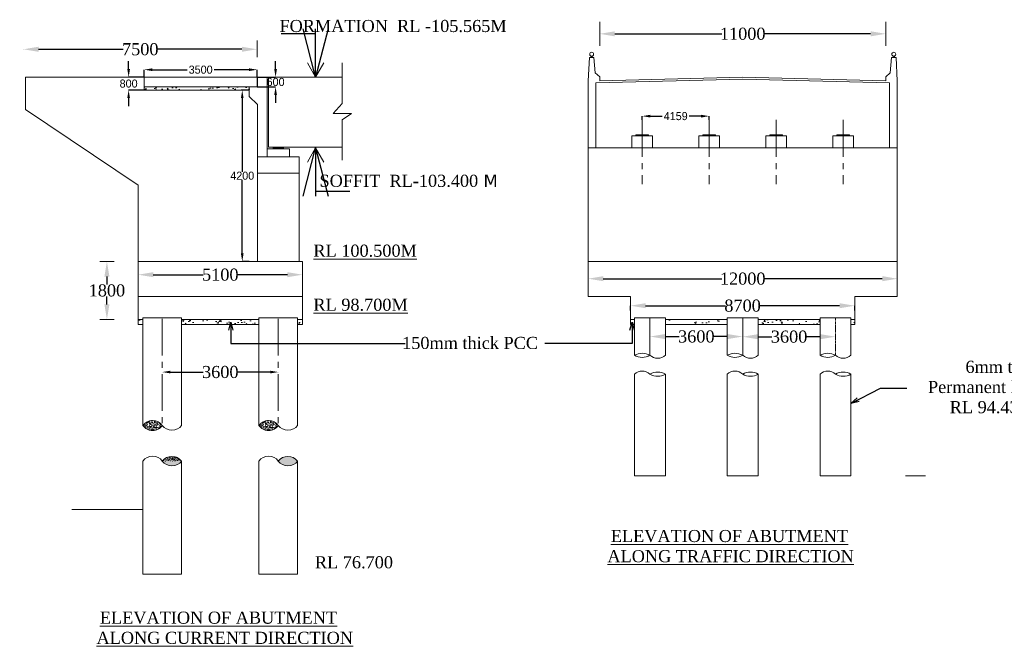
# Model space of a CAD drawing. Header units: millimetres. Extents: x -20950785 to 43207042, y -3207472 to 3168443.
# Tile 33 of 89: x 9326971 to 9388089, y -1152296 to -1113439. Entities that reach past the tile are written whole.
import ezdxf

# ---------------------------------------------------------------- set-up
doc = ezdxf.new("R2010")
doc.units = ezdxf.units.MM
doc.header["$LTSCALE"] = 60
doc.header["$MEASUREMENT"] = 0
doc.linetypes.add('CENTER2', pattern=[28.575, 19.05, -3.175, 3.175, -3.175])
doc.linetypes.add('CENTERX2', pattern=[4, 2.5, -0.5, 0.5, -0.5])
doc.styles.add('style1', font='txt.shx', dxfattribs={"height": 1})
doc.dimstyles.get("Standard").update_dxf_attribs({"dimtxt": 400, "dimasz": 215, "dimexe": 0.18, "dimexo": 0.0625, "dimgap": 0.09, "dimtad": 0, "dimtih": 1, "dimtoh": 1, "dimdec": 0, "dimzin": 4, "dimdsep": 46, "dimtxsty": 'Standard', "dimblk": 'OPEN90', "dimcen": 0, "dimadec": 0, "dimazin": 1, "dimtfac": 1, "dimtdec": 0, "dimtix": 1, "dimtofl": 0, "dimtmove": 0, "dimatfit": 3, "dimldrblk": 'OPEN30', "dimfxl": 1, "dimtolj": 1, "dimtzin": 0, "dimarcsym": 0})
pattern_1 = [(50, (1355565, 0), (1075.89027, -94.1282), [112.5, -1237.5]), (355, (1355565, 0), (-208.127, 1128.2882), [90, -990]), (100.451444, (1355654.6, -7.8), (867.76327, 1034.15999), [95.61029, -1051.71317]), (46.1842, (1355565, 300), (1600.862, -248.27892), [168.75, -1856.25]), (96.635635, (1355698.4, 279.3), (1401.99292, 1461.1779), [143.4155, -1577.57064]), (351.184164, (1355565, 300), (1401.99292, 1461.1779), [135, -1485]), (21, (1355715, 225), (895.36058, -603.92834), [112.5, -1237.5]), (326, (1355715, 225), (364.973, 1087.72507), [90, -990]), (71.451445, (1355789.6, 174.7), (1260.33357, 483.79673), [95.61029, -1051.71317]), (37.5, (1355564.96, 0), (18.239783, 499.34078), [0, -978, 0, -1005, 0, -993.75]), (7.5, (1355564.96, 0), (394.604306, 591.617568), [0, -573, 0, -955.5, 0, -378.75]), (327.5, (1355230.46, 0), (800.733654, -33.832308), [0, -375, 0, -1170, 0, -1552.5]), (317.5, (1355080.46, 0), (874.779254, 150.157473), [0, -487.5, 0, -777, 0, -1102.5])]
pattern_2 = [(50, (1350924.2, -451373.92), (215.1780548, -18.8256405), [22.5, -247.5]), (355, (1350924.2, -451373.92), (-41.6254, 225.65764), [18, -198]), (100.4514445, (1350942.12, -451375.5), (173.552654, 206.8319973), [19.1220576, -210.3426336]), (46.1842, (1350924.2, -451313.92), (320.172399, -49.655784), [33.75, -371.25]), (96.6356355, (1350950.87, -451318.06), (280.398584, 292.23558), [28.683103, -315.514128]), (351.184164, (1350924.2, -451313.92), (280.398584, 292.23558), [27, -297]), (21, (1350954.2, -451328.92), (179.0721156, -120.7856672), [22.5, -247.5]), (326, (1350954.2, -451328.92), (72.9945996, 217.5450135), [18, -198]), (71.4514447, (1350969.11, -451338.99), (252.066713, 96.759346), [19.122057, -210.3426336]), (37.5, (1350924.19, -451373.92), (3.6479566, 99.86815615), [0, -195.6, 0, -201, 0, -198.75]), (7.5, (1350924.19, -451373.92), (78.9208612, 118.3235136), [0, -114.6, 0, -191.1, 0, -75.75]), (327.5, (1350857.29, -451373.92), (160.14673085, -6.7664615), [0, -75, 0, -234, 0, -310.5]), (317.5, (1350827.29, -451373.92), (174.9558508, 30.0314947), [0, -97.5, 0, -155.4, 0, -220.5])]

# ---------------------------------------------------------------- blocks, each defined once
blk = doc.blocks.new('*D312')
at = {"color": 0, "linetype": 'Continuous', "lineweight": -2, "transparency": 16777216}
for p, q in [((9327207, -1115273), (9327207, -1115273)), ((9328142, -1115273), (9333388, -1115273)), ((9340768, -1115273), (9335523, -1115273)), ((9341703, -1115273), (9341703, -1115273))]:
    blk.add_line(p, q, dxfattribs=at)
for points in [[(9328142, -1115117), (9328142, -1115429), (9327207, -1115273)], [(9340768, -1115117), (9340768, -1115429), (9341703, -1115273)]]:
    blk.add_solid(points, dxfattribs=at)
at = {"layer": 'Defpoints', "color": 0, "linetype": 'Continuous', "lineweight": -2, "transparency": 16777216}
for p in [(9327207, -1115273), (9341703, -1115273), (9341703, -1115273)]:
    blk.add_point(p, dxfattribs=at)
at = {"color": 0, "linetype": 'Continuous', "lineweight": 9, "transparency": 16777216, "insert": (9334455, -1115273), "char_height": 500, "attachment_point": 5}
blk.add_mtext('\\A1;{\\fTimes New Roman|b0|i0|c0|p18;\\H1.5x;7500}', dxfattribs=at)
blk = doc.blocks.new('*D292')
at = {"color": 0, "linetype": 'Continuous', "lineweight": -2, "transparency": 16777216}
for p, q in [((9362974, -1114314), (9362974, -1114313)), ((9363909, -1114314), (9370551, -1114314)), ((9379793, -1114314), (9373151, -1114314)), ((9380728, -1114314), (9380728, -1114313))]:
    blk.add_line(p, q, dxfattribs=at)
for points in [[(9363909, -1114158), (9363909, -1114470), (9362974, -1114314)], [(9379793, -1114158), (9379793, -1114470), (9380728, -1114314)]]:
    blk.add_solid(points, dxfattribs=at)
at = {"layer": 'Defpoints', "color": 0, "linetype": 'Continuous', "lineweight": -2, "transparency": 16777216}
for p in [(9362974, -1114314), (9380728, -1114314), (9380728, -1114314)]:
    blk.add_point(p, dxfattribs=at)
at = {"color": 0, "linetype": 'Continuous', "lineweight": 9, "transparency": 16777216, "insert": (9371851, -1114314), "char_height": 500, "attachment_point": 5}
blk.add_mtext('\\A1;{\\fTimes New Roman|b0|i0|c0|p18;\\H1.5x;11000}', dxfattribs=at)
blk = doc.blocks.new('*D343')
at = {"color": 0, "linetype": 'Continuous', "lineweight": -2, "transparency": 16777216}
for p, q in [((9332385, -1128431), (9332385, -1128431)), ((9332385, -1129366), (9332385, -1129850)), ((9332385, -1131096), (9332385, -1130613)), ((9332385, -1132031), (9332385, -1132031))]:
    blk.add_line(p, q, dxfattribs=at)
for points in [[(9332229, -1129366), (9332540, -1129366), (9332385, -1128431)], [(9332229, -1131096), (9332540, -1131096), (9332385, -1132031)]]:
    blk.add_solid(points, dxfattribs=at)
at = {"layer": 'Defpoints', "color": 0, "linetype": 'Continuous', "lineweight": -2, "transparency": 16777216}
for p in [(9332385, -1128431), (9332385, -1132031), (9332385, -1132031)]:
    blk.add_point(p, dxfattribs=at)
at = {"color": 0, "linetype": 'Continuous', "lineweight": 9, "transparency": 16777216, "insert": (9332385, -1130231), "char_height": 500, "attachment_point": 5}
blk.add_mtext('\\A1;{\\fTimes New Roman|b0|i0|c0|p18;\\H1.5x;1800}', dxfattribs=at)
blk = doc.blocks.new('*D346')
at = {"color": 0, "linetype": 'ByBlock', "lineweight": -2, "ltscale": 2, "transparency": 16777216}
for p, q in [((9335823, -1135290), (9335823, -1135290)), ((9336323, -1135290), (9338358, -1135290)), ((9342523, -1135290), (9340489, -1135290)), ((9343023, -1135290), (9343023, -1135290))]:
    blk.add_line(p, q, dxfattribs=at)
for points in [[(9336323, -1135207), (9336323, -1135374), (9335823, -1135290)], [(9342523, -1135207), (9342523, -1135374), (9343023, -1135290)]]:
    blk.add_solid(points, dxfattribs=at)
at = {"layer": 'Defpoints', "color": 0, "linetype": 'ByBlock', "lineweight": -2, "ltscale": 2, "transparency": 16777216}
for p in [(9335823, -1135290), (9343023, -1135290), (9343023, -1135290)]:
    blk.add_point(p, dxfattribs=at)
at = {"color": 0, "linetype": 'ByBlock', "lineweight": 9, "ltscale": 2, "transparency": 16777216, "insert": (9339423, -1135290), "char_height": 500, "attachment_point": 5}
blk.add_mtext('\\A1;{\\fTimes New Roman|b0|i0|c0|p18;\\H1.5x;3600}', dxfattribs=at)
blk = doc.blocks.new('*D347')
at = {"color": 0, "linetype": 'Continuous', "lineweight": -2, "transparency": 16777216}
for p, q in [((9334323, -1129253), (9334323, -1129253)), ((9335258, -1129253), (9338362, -1129253)), ((9343588, -1129253), (9340485, -1129253)), ((9344523, -1129253), (9344523, -1129253))]:
    blk.add_line(p, q, dxfattribs=at)
for points in [[(9335258, -1129097), (9335258, -1129409), (9334323, -1129253)], [(9343588, -1129097), (9343588, -1129409), (9344523, -1129253)]]:
    blk.add_solid(points, dxfattribs=at)
at = {"layer": 'Defpoints', "color": 0, "linetype": 'Continuous', "lineweight": -2, "transparency": 16777216}
for p in [(9334323, -1129253), (9344523, -1129253), (9344523, -1129253)]:
    blk.add_point(p, dxfattribs=at)
at = {"color": 0, "linetype": 'Continuous', "lineweight": 9, "transparency": 16777216, "insert": (9339423, -1129253), "char_height": 500, "attachment_point": 5}
blk.add_mtext('\\A1;{\\fTimes New Roman|b0|i0|c0|p18;\\H1.5x;5100}', dxfattribs=at)
blk = doc.blocks.new('*D348')
at = {"color": 0, "linetype": 'Continuous', "lineweight": -2, "transparency": 16777216}
for p, q in [((9362254, -1129500), (9362254, -1129500)), ((9363189, -1129500), (9370551, -1129500)), ((9380513, -1129500), (9373151, -1129500)), ((9381448, -1129500), (9381448, -1129500))]:
    blk.add_line(p, q, dxfattribs=at)
for points in [[(9363189, -1129344), (9363189, -1129656), (9362254, -1129500)], [(9380513, -1129344), (9380513, -1129656), (9381448, -1129500)]]:
    blk.add_solid(points, dxfattribs=at)
at = {"layer": 'Defpoints', "color": 0, "linetype": 'Continuous', "lineweight": -2, "transparency": 16777216}
for p in [(9362254, -1129500), (9381448, -1129500), (9381448, -1129500)]:
    blk.add_point(p, dxfattribs=at)
at = {"color": 0, "linetype": 'Continuous', "lineweight": 9, "transparency": 16777216, "insert": (9371851, -1129500), "char_height": 500, "attachment_point": 5}
blk.add_mtext('\\A1;{\\fTimes New Roman|b0|i0|c0|p18;\\H1.5x;12000}', dxfattribs=at)
blk = doc.blocks.new('*D349')
at = {"color": 0, "linetype": 'Continuous', "lineweight": -2, "transparency": 16777216}
for p, q in [((9364886, -1131467), (9364886, -1131175)), ((9365821, -1131175), (9370789, -1131175)), ((9377866, -1131175), (9372898, -1131175)), ((9378801, -1131467), (9378801, -1131175))]:
    blk.add_line(p, q, dxfattribs=at)
for points in [[(9365821, -1131019), (9365821, -1131331), (9364886, -1131175)], [(9377866, -1131019), (9377866, -1131331), (9378801, -1131175)]]:
    blk.add_solid(points, dxfattribs=at)
at = {"layer": 'Defpoints', "color": 0, "linetype": 'Continuous', "lineweight": -2, "transparency": 16777216}
for p in [(9378801, -1131175), (9364886, -1131467), (9378801, -1131467)]:
    blk.add_point(p, dxfattribs=at)
at = {"color": 0, "linetype": 'Continuous', "lineweight": 9, "transparency": 16777216, "insert": (9371843, -1131175), "char_height": 500, "attachment_point": 5}
blk.add_mtext('\\A1;{\\fTimes New Roman|b0|i0|c0|p18;\\H1.5x;8700}', dxfattribs=at)
blk = doc.blocks.new('*D350')
at = {"color": 0, "linetype": 'Continuous', "lineweight": -2, "transparency": 16777216}
for p, q in [((9366093, -1133088), (9366093, -1133088)), ((9367028, -1133088), (9367906, -1133088)), ((9370916, -1133088), (9370037, -1133088)), ((9371851, -1133088), (9371851, -1133088))]:
    blk.add_line(p, q, dxfattribs=at)
for points in [[(9367028, -1132932), (9367028, -1133244), (9366093, -1133088)], [(9370916, -1132932), (9370916, -1133244), (9371851, -1133088)]]:
    blk.add_solid(points, dxfattribs=at)
at = {"layer": 'Defpoints', "color": 0, "linetype": 'Continuous', "lineweight": -2, "transparency": 16777216}
for p in [(9366093, -1133088), (9371851, -1133088), (9371851, -1133088)]:
    blk.add_point(p, dxfattribs=at)
at = {"color": 0, "linetype": 'Continuous', "lineweight": 9, "transparency": 16777216, "insert": (9368972, -1133088), "char_height": 500, "attachment_point": 5}
blk.add_mtext('\\A1;{\\fTimes New Roman|b0|i0|c0|p18;\\H1.5x;3600}', dxfattribs=at)
blk = doc.blocks.new('*D351')
at = {"color": 0, "linetype": 'Continuous', "lineweight": -2, "transparency": 16777216}
for p, q in [((9371851, -1133098), (9371851, -1133098)), ((9372786, -1133098), (9373665, -1133098)), ((9376674, -1133098), (9375795, -1133098)), ((9377609, -1133098), (9377609, -1133098))]:
    blk.add_line(p, q, dxfattribs=at)
for points in [[(9372786, -1132942), (9372786, -1133254), (9371851, -1133098)], [(9376674, -1132942), (9376674, -1133254), (9377609, -1133098)]]:
    blk.add_solid(points, dxfattribs=at)
at = {"layer": 'Defpoints', "color": 0, "linetype": 'Continuous', "lineweight": -2, "transparency": 16777216}
for p in [(9371851, -1133098), (9377609, -1133098), (9377609, -1133098)]:
    blk.add_point(p, dxfattribs=at)
at = {"color": 0, "linetype": 'Continuous', "lineweight": 9, "transparency": 16777216, "insert": (9374730, -1133098), "char_height": 500, "attachment_point": 5}
blk.add_mtext('\\A1;{\\fTimes New Roman|b0|i0|c0|p18;\\H1.5x;3600}', dxfattribs=at)
blk = doc.blocks.new('*D340')
at = {"color": 0, "linetype": 'Continuous', "lineweight": -2, "ltscale": 2, "transparency": 16777216}
for p, q in [((9365613, -1119658), (9365613, -1119420)), ((9366113, -1119420), (9366859, -1119420)), ((9369271, -1119420), (9368525, -1119420)), ((9369771, -1119658), (9369771, -1119420))]:
    blk.add_line(p, q, dxfattribs=at)
for points in [[(9366113, -1119337), (9366113, -1119504), (9365613, -1119420)], [(9369271, -1119337), (9369271, -1119504), (9369771, -1119420)]]:
    blk.add_solid(points, dxfattribs=at)
at = {"layer": 'Defpoints', "color": 0, "linetype": 'Continuous', "lineweight": -2, "ltscale": 2, "transparency": 16777216}
for p in [(9365613, -1119658), (9369771, -1119420), (9369771, -1119658)]:
    blk.add_point(p, dxfattribs=at)
at = {"color": 0, "linetype": 'Continuous', "lineweight": 9, "ltscale": 2, "transparency": 16777216, "insert": (9367692, -1119420), "char_height": 500, "attachment_point": 5}
blk.add_mtext('\\A1;4159', dxfattribs=at)
blk = doc.blocks.new('*D335')
at = {"color": 0, "linetype": 'Continuous', "lineweight": -2, "ltscale": 2, "transparency": 16777216}
for p, q in [((9341223, -1117802), (9340785, -1117802)), ((9340785, -1118302), (9340785, -1122866)), ((9340785, -1127931), (9340785, -1123366)), ((9341223, -1128431), (9340785, -1128431))]:
    blk.add_line(p, q, dxfattribs=at)
for points in [[(9340702, -1118302), (9340868, -1118302), (9340785, -1117802)], [(9340702, -1127931), (9340868, -1127931), (9340785, -1128431)]]:
    blk.add_solid(points, dxfattribs=at)
at = {"layer": 'Defpoints', "color": 0, "linetype": 'Continuous', "lineweight": -2, "ltscale": 2, "transparency": 16777216}
for p in [(9341223, -1117802), (9340785, -1128431), (9341223, -1128431)]:
    blk.add_point(p, dxfattribs=at)
at = {"color": 0, "linetype": 'Continuous', "lineweight": 9, "ltscale": 2, "transparency": 16777216, "insert": (9340785, -1123116), "char_height": 500, "attachment_point": 5}
blk.add_mtext('\\A1;4200', dxfattribs=at)
blk = doc.blocks.new('*D337')
at = {"color": 0, "linetype": 'Continuous', "lineweight": -2, "ltscale": 2, "transparency": 16777216}
for p, q in [((9333732, -1116502), (9333732, -1116002)), ((9334703, -1117002), (9333732, -1117002)), ((9334703, -1117802), (9333732, -1117802)), ((9333732, -1118302), (9333732, -1118802))]:
    blk.add_line(p, q, dxfattribs=at)
for points in [[(9333649, -1116502), (9333815, -1116502), (9333732, -1117002)], [(9333649, -1118302), (9333815, -1118302), (9333732, -1117802)]]:
    blk.add_solid(points, dxfattribs=at)
at = {"layer": 'Defpoints', "color": 0, "linetype": 'Continuous', "lineweight": -2, "ltscale": 2, "transparency": 16777216}
for p in [(9333732, -1117002), (9334703, -1117002), (9334703, -1117802)]:
    blk.add_point(p, dxfattribs=at)
at = {"color": 0, "linetype": 'Continuous', "lineweight": 9, "ltscale": 2, "transparency": 16777216, "insert": (9333732, -1117402), "char_height": 500, "attachment_point": 5}
blk.add_mtext('\\A1;800', dxfattribs=at)
blk = doc.blocks.new('*D338')
at = {"color": 0, "linetype": 'Continuous', "lineweight": -2, "ltscale": 2, "transparency": 16777216}
for p, q in [((9334703, -1117002), (9334703, -1116539)), ((9335203, -1116539), (9337370, -1116539)), ((9341203, -1116539), (9339037, -1116539)), ((9341703, -1117002), (9341703, -1116539))]:
    blk.add_line(p, q, dxfattribs=at)
for points in [[(9335203, -1116456), (9335203, -1116622), (9334703, -1116539)], [(9341203, -1116456), (9341203, -1116622), (9341703, -1116539)]]:
    blk.add_solid(points, dxfattribs=at)
at = {"layer": 'Defpoints', "color": 0, "linetype": 'Continuous', "lineweight": -2, "ltscale": 2, "transparency": 16777216}
for p in [(9341703, -1116539), (9334703, -1117002), (9341703, -1117002)]:
    blk.add_point(p, dxfattribs=at)
at = {"color": 0, "linetype": 'Continuous', "lineweight": 9, "ltscale": 2, "transparency": 16777216, "insert": (9338203, -1116539), "char_height": 500, "attachment_point": 5}
blk.add_mtext('\\A1;3500', dxfattribs=at)
blk = doc.blocks.new('*D339')
at = {"color": 0, "linetype": 'Continuous', "lineweight": -2, "ltscale": 2, "transparency": 16777216}
for p, q in [((9342855, -1116502), (9342855, -1116002)), ((9341703, -1117002), (9342855, -1117002)), ((9341703, -1117602), (9342855, -1117602)), ((9342855, -1118102), (9342855, -1118602))]:
    blk.add_line(p, q, dxfattribs=at)
for points in [[(9342772, -1116502), (9342938, -1116502), (9342855, -1117002)], [(9342772, -1118102), (9342938, -1118102), (9342855, -1117602)]]:
    blk.add_solid(points, dxfattribs=at)
at = {"layer": 'Defpoints', "color": 0, "linetype": 'Continuous', "lineweight": -2, "ltscale": 2, "transparency": 16777216}
for p in [(9341703, -1117002), (9341703, -1117602), (9342855, -1117602)]:
    blk.add_point(p, dxfattribs=at)
at = {"color": 0, "linetype": 'Continuous', "lineweight": 9, "ltscale": 2, "transparency": 16777216, "insert": (9342855, -1117302), "char_height": 500, "attachment_point": 5}
blk.add_mtext('\\A1;600', dxfattribs=at)

msp = doc.modelspace()

# ---------------------------------------------------------------- hatches: boundary and pattern name
at = {"linetype": 'Continuous', "lineweight": 9}
h = msp.add_hatch(dxfattribs=at)
h.set_pattern_fill('AR-CONC', color=256, scale=100)
h.set_pattern_definition([(50, (7238921.26, -2549051.85), (717.26018, -62.75213), [75, -825]), (355, (7238921.26, -2549051.85), (-138.75133, 752.19213), [60, -660]), (100.451444, (7238981, -2549057.1), (578.50885, 689.44), [63.7402, -701.14211]), (46.1842, (7238921.3, -2548851.85), (1067.24133, -165.51928), [112.5, -1237.5]), (96.635635, (7239010.2, -2548865.6), (934.66195, 974.1186), [95.61034, -1051.71376]), (351.184164, (7238921.3, -2548851.9), (934.66195, 974.1186), [90, -990]), (21, (7239021.26, -2548901.85), (596.90705, -402.61889), [75, -825]), (326, (7239021.26, -2548901.85), (243.31533, 725.15005), [60, -660]), (71.451445, (7239071, -2548935.4), (840.22238, 322.53115), [63.7402, -701.14211]), (37.5, (7238921.26, -2549051.85), (12.159855, 332.893854), [0, -652, 0, -670, 0, -662.5]), (7.5, (7238921.26, -2549051.85), (263.069537, 394.41171), [0, -382, 0, -637, 0, -252.5]), (327.5, (7238698.26, -2549051.85), (533.822436, -22.554872), [0, -250, 0, -780, 0, -1035]), (317.5, (7238598.26, -2549051.85), (583.18617, 100.10498), [0, -325, 0, -518, 0, -735])])
h.paths.add_polyline_path([(9341223.4, -1117801.6), (9341223.4, -1117601.6), (9334703.4, -1117601.6), (9334703.4, -1117801.6)])
h = msp.add_hatch(color=256, dxfattribs=at)
h.dxf.hatch_style = 1
h.paths.add_polyline_path([(9365612.7, -1120645), (9365612.7, -1120582.6), (9365212.8, -1120582.6), (9365212.8, -1120645)])
h.paths.add_polyline_path([(9365612.7, -1120645), (9366012.6, -1120645), (9366012.6, -1120582.6), (9365612.7, -1120582.6)])
h = msp.add_hatch(color=256, dxfattribs=at)
h.dxf.hatch_style = 1
h.paths.add_polyline_path([(9369771.4, -1120645), (9369771.4, -1120582.6), (9369371.6, -1120582.6), (9369371.6, -1120645)])
h.paths.add_polyline_path([(9369771.4, -1120645), (9370171.3, -1120645), (9370171.3, -1120582.6), (9369771.4, -1120582.6)])
h = msp.add_hatch(color=256, dxfattribs=at)
h.dxf.hatch_style = 1
h.paths.add_polyline_path([(9369771.4, -1120645), (9369771.4, -1120582.6), (9369371.6, -1120582.6), (9369371.6, -1120645)])
h.paths.add_polyline_path([(9369771.4, -1120645), (9370171.3, -1120645), (9370171.3, -1120582.6), (9369771.4, -1120582.6)])
h = msp.add_hatch(color=256, dxfattribs=at)
h.dxf.hatch_style = 1
h.paths.add_polyline_path([(9373930.2, -1120645), (9373930.2, -1120582.6), (9373530.3, -1120582.6), (9373530.3, -1120645)])
h.paths.add_polyline_path([(9373930.2, -1120645), (9374330.1, -1120645), (9374330.1, -1120582.6), (9373930.2, -1120582.6)])
h = msp.add_hatch(color=256, dxfattribs=at)
h.dxf.hatch_style = 1
h.paths.add_polyline_path([(9373930.2, -1120645), (9373930.2, -1120582.6), (9373530.3, -1120582.6), (9373530.3, -1120645)])
h.paths.add_polyline_path([(9373930.2, -1120645), (9374330.1, -1120645), (9374330.1, -1120582.6), (9373930.2, -1120582.6)])
h = msp.add_hatch(color=256, dxfattribs=at)
h.dxf.hatch_style = 1
h.paths.add_polyline_path([(9378088.9, -1120645), (9378088.9, -1120582.6), (9377689.1, -1120582.6), (9377689.1, -1120645)])
h.paths.add_polyline_path([(9378088.9, -1120645), (9378488.8, -1120645), (9378488.8, -1120582.6), (9378088.9, -1120582.6)])
h = msp.add_hatch(color=256, dxfattribs=at)
h.dxf.hatch_style = 1
h.paths.add_polyline_path([(9378088.9, -1120645), (9378088.9, -1120582.6), (9377689.1, -1120582.6), (9377689.1, -1120645)])
h.paths.add_polyline_path([(9378088.9, -1120645), (9378488.8, -1120645), (9378488.8, -1120582.6), (9378088.9, -1120582.6)])
h = msp.add_hatch(color=256, dxfattribs=at)
h.dxf.hatch_style = 1
h.paths.add_polyline_path([(9343343.4, -1121351.6), (9342703.4, -1121351.6), (9342703.4, -1121455.4), (9343343.4, -1121455.4)])
h = msp.add_hatch(color=256, dxfattribs=at)
h.dxf.hatch_style = 1
h.paths.add_polyline_path([(9343343.4, -1121351.7), (9342703.4, -1121351.7), (9342703.4, -1121455.6), (9343343.4, -1121455.6)])
at = {"linetype": 'Continuous', "lineweight": 9, "ltscale": 2}
h = msp.add_hatch(dxfattribs=at)
h.set_pattern_fill('AR-CONC', color=256, scale=150)
h.set_pattern_definition(pattern_1)
h.paths.add_polyline_path([(9334623.4, -1132031.2), (9334323.4, -1132031.2), (9334323.4, -1132331.2), (9334623.4, -1132331.2)])
h.paths.add_polyline_path([(9341823.4, -1132031.2), (9337023.4, -1132031.2), (9337023.4, -1132331.2), (9341823.4, -1132331.2)])
h.paths.add_polyline_path([(9344523.4, -1132031.2), (9344223.4, -1132031.2), (9344223.4, -1132331.2), (9344523.4, -1132331.2)])
h = msp.add_hatch(dxfattribs=at)
h.set_pattern_fill('AR-CONC', color=256, scale=150)
h.set_pattern_definition(pattern_1)
h.paths.add_polyline_path([(9365132.8, -1132031.2), (9364885.5, -1132031.2), (9364885.5, -1132331.2), (9365132.8, -1132331.2)])
h.paths.add_polyline_path([(9370891.1, -1132031.2), (9367052.3, -1132031.2), (9367052.3, -1132331.2), (9370891.1, -1132331.2)])
h.paths.add_polyline_path([(9376649.4, -1132031.2), (9372810.5, -1132031.2), (9372810.5, -1132331.2), (9376649.4, -1132331.2)])
h.paths.add_polyline_path([(9378801.3, -1132031.2), (9378568.8, -1132031.2), (9378568.8, -1132331.2), (9378801.3, -1132331.2)])
h = msp.add_hatch(dxfattribs=at)
h.set_pattern_fill('AR-CONC', color=256, scale=30)
h.set_pattern_definition([(50, (1350924.2, -451728.11), (215.1780548, -18.8256405), [22.5, -247.5]), (355, (1350924.2, -451728.11), (-41.6254, 225.65764), [18, -198]), (100.4514445, (1350942.12, -451729.68), (173.552654, 206.8319973), [19.1220576, -210.3426336]), (46.1842, (1350924.2, -451668.11), (320.172399, -49.655784), [33.75, -371.25]), (96.6356355, (1350950.87, -451672.25), (280.398584, 292.23558), [28.683103, -315.514128]), (351.184164, (1350924.2, -451668.1), (280.398584, 292.23558), [27, -297]), (21, (1350954.2, -451683.11), (179.0721156, -120.7856672), [22.5, -247.5]), (326, (1350954.2, -451683.11), (72.9945996, 217.5450135), [18, -198]), (71.4514447, (1350969.11, -451693.18), (252.066713, 96.759346), [19.122057, -210.3426336]), (37.5, (1350924.19, -451728.115), (3.6479566, 99.86815615), [0, -195.6, 0, -201, 0, -198.75]), (7.5, (1350924.19, -451728.11), (78.9208612, 118.3235136), [0, -114.6, 0, -191.1, 0, -75.75]), (327.5, (1350857.29, -451728.115), (160.14673085, -6.7664615), [0, -75, 0, -234, 0, -310.5]), (317.5, (1350827.29, -451728.11), (174.9558508, 30.0314947), [0, -97.5, 0, -155.4, 0, -220.5])])
h.paths.add_polyline_path([(9334623.4, -1138599.6, 0.537697), (9335823.4, -1138599.6, 0.500739)])
h = msp.add_hatch(dxfattribs=at)
h.set_pattern_fill('AR-CONC', color=256, scale=30)
h.set_pattern_definition([(50, (1358124.2, -451728.11), (215.1780548, -18.8256405), [22.5, -247.5]), (355, (1358124.2, -451728.11), (-41.6254, 225.65764), [18, -198]), (100.4514445, (1358142.12, -451729.68), (173.552654, 206.8319973), [19.1220576, -210.3426336]), (46.1842, (1358124.2, -451668.11), (320.172399, -49.655784), [33.75, -371.25]), (96.6356355, (1358150.87, -451672.25), (280.398584, 292.23558), [28.683103, -315.514128]), (351.184164, (1358124.2, -451668.1), (280.398584, 292.23558), [27, -297]), (21, (1358154.2, -451683.11), (179.0721156, -120.7856672), [22.5, -247.5]), (326, (1358154.2, -451683.11), (72.9945996, 217.5450135), [18, -198]), (71.4514447, (1358169.11, -451693.18), (252.066713, 96.759346), [19.122057, -210.3426336]), (37.5, (1358124.19, -451728.115), (3.6479566, 99.86815615), [0, -195.6, 0, -201, 0, -198.75]), (7.5, (1358124.19, -451728.11), (78.9208612, 118.3235136), [0, -114.6, 0, -191.1, 0, -75.75]), (327.5, (1358057.29, -451728.115), (160.14673085, -6.7664615), [0, -75, 0, -234, 0, -310.5]), (317.5, (1358027.29, -451728.11), (174.9558508, 30.0314947), [0, -97.5, 0, -155.4, 0, -220.5])])
h.paths.add_polyline_path([(9341823.4, -1138599.6, 0.537697), (9343023.4, -1138599.6, 0.500739)])
h = msp.add_hatch(dxfattribs=at)
h.set_pattern_fill('AR-CONC', color=256, scale=30)
h.set_pattern_definition(pattern_2)
h.paths.add_polyline_path([(9335823.4, -1140807.2), (9337023.4, -1140807.2, 0.4717317)])
h = msp.add_hatch(dxfattribs=at)
h.set_pattern_fill('AR-CONC', color=256, scale=30)
h.set_pattern_definition(pattern_2)
h.paths.add_polyline_path([(9337023.4, -1140807.2, 0.4717317), (9335823.4, -1140807.2, 0.4916574)])
h.paths.add_polyline_path([(9343023.4, -1140807.2, 0.4916574), (9344223.4, -1140807.2, 0.4717317)])

# ---------------------------------------------------------------- linework, layer by layer
at = {"linetype": 'Continuous', "lineweight": 9}
for p, q in [((9362973.5, -1115053.3), (9362973.5, -1113574.1)), ((9380728.1, -1115053.3), (9380728.1, -1113574.1)), ((9341703.4, -1115755.8), (9341703.4, -1114736.4)), ((9362253.7, -1117223.6), (9362333.7, -1115784)), ((9362613.6, -1115784), (9362333.7, -1115784)), ((9362433.7, -1115784), (9362433.7, -1115697.3)), ((9362513.6, -1115784), (9362513.6, -1115697.3)), ((9362693.6, -1116743.7), (9362613.6, -1115784)), ((9381008, -1116743.7), (9381088, -1115784)), ((9381088, -1115784), (9381367.9, -1115784)), ((9381188, -1115784), (9381188, -1115697.3)), ((9381268, -1115784), (9381268, -1115697.3)), ((9381447.9, -1117223.6), (9381367.9, -1115784)), ((9345335.2, -1117001.7), (9344825.9, -1116123.1)), ((9345335.2, -1117001.7), (9345844.5, -1116123.1)), ((9346986.9, -1116121.3), (9346986.9, -1118629.9)), ((9334423.4, -1117001.6), (9327323.4, -1117001.6)), ((9327323.4, -1117001.6), (9327323.4, -1119001.6)), ((9338203.4, -1117001.6), (9330203.4, -1117001.6)), ((9334703.4, -1117001.6), (9341703.4, -1117001.6)), ((9334703.4, -1117001.6), (9334703.4, -1117801.6)), ((9341703.4, -1117001.6), (9341703.4, -1117601.6)), ((9341703.4, -1117001.7), (9341703.4, -1117601.7)), ((9341723.4, -1117601.6), (9341723.4, -1117001.6)), ((9341723.4, -1117001.6), (9342323.4, -1117001.6)), ((9341723.4, -1117601.7), (9341723.4, -1117001.7)), ((9341723.4, -1117001.7), (9342323.4, -1117001.7)), ((9342323.4, -1121251.4), (9342323.4, -1117001.6)), ((9342323.4, -1121451.6), (9342323.4, -1117001.7)), ((9342423.4, -1121151.6), (9342423.4, -1117001.6)), ((9342423.4, -1117001.7), (9346986.9, -1117001.6)), ((9342423.4, -1121351.6), (9342423.4, -1117001.7)), ((9362253.7, -1117223.6), (9362253.7, -1130603.1)), ((9362973.5, -1116983.7), (9362693.6, -1116743.7)), ((9362973.5, -1117223.6), (9362973.5, -1116983.7)), ((9380728.1, -1116983.7), (9381008, -1116743.7)), ((9380728.1, -1117223.6), (9380728.1, -1116983.7)), ((9381447.9, -1117223.6), (9381447.9, -1130603.1)), ((9341723.4, -1117601.6), (9334703.4, -1117601.6)), ((9341223.4, -1117801.6), (9334703.4, -1117801.6)), ((9341223.4, -1117601.6), (9341223.4, -1118201.6)), ((9341223.4, -1117601.7), (9341223.4, -1118201.7)), ((9341223.4, -1118201.6), (9341723.4, -1118701.6)), ((9341223.4, -1118201.7), (9341723.4, -1118701.7)), ((9327323.4, -1119001.6), (9334323.4, -1123707.9)), ((9341723.4, -1118701.6), (9341723.4, -1121751.4)), ((9341723.4, -1118701.7), (9341723.4, -1121751.6)), ((9346986.9, -1118629.9), (9346421.3, -1119247)), ((9346421.3, -1119247), (9347563, -1119247)), ((9347563, -1119247), (9346986.9, -1119650.7)), ((9346986.9, -1119650.7), (9346986.9, -1122140.8)), ((9365212.8, -1120645), (9365212.8, -1120582.6)), ((9365612.7, -1120582.6), (9365212.8, -1120582.6)), ((9365212.8, -1120582.6), (9366012.6, -1120582.6)), ((9366012.6, -1120645), (9366012.6, -1120582.6)), ((9369371.6, -1120645), (9369371.6, -1120582.6)), ((9369371.6, -1120645), (9369371.6, -1120582.6)), ((9369771.4, -1120582.6), (9369371.6, -1120582.6)), ((9369371.6, -1120582.6), (9370171.3, -1120582.6)), ((9370171.3, -1120645), (9370171.3, -1120582.6)), ((9370171.3, -1120645), (9370171.3, -1120582.6)), ((9373530.3, -1120645), (9373530.3, -1120582.6)), ((9373530.3, -1120645), (9373530.3, -1120582.6)), ((9373930.2, -1120582.6), (9373530.3, -1120582.6)), ((9373530.3, -1120582.6), (9374330.1, -1120582.6)), ((9374330.1, -1120645), (9374330.1, -1120582.6)), ((9374330.1, -1120645), (9374330.1, -1120582.6)), ((9377689.1, -1120645), (9377689.1, -1120582.6)), ((9377689.1, -1120645), (9377689.1, -1120582.6)), ((9378088.9, -1120582.6), (9377689.1, -1120582.6)), ((9377689.1, -1120582.6), (9378488.8, -1120582.6)), ((9378488.8, -1120645), (9378488.8, -1120582.6)), ((9378488.8, -1120645), (9378488.8, -1120582.6)), ((9341723.4, -1121215.6), (9341723.4, -1128431.2)), ((9342323.4, -1121451.4), (9342703.4, -1121451.4)), ((9342323.4, -1121951.4), (9342323.4, -1121451.4)), ((9342323.4, -1121451.6), (9342703.4, -1121451.6)), ((9342323.4, -1121951.6), (9342323.4, -1121451.6)), ((9342423.4, -1121351.6), (9346986.9, -1121351.6)), ((9342703.4, -1121351.4), (9342703.4, -1121455.4)), ((9342703.4, -1121351.6), (9342703.4, -1121455.6)), ((9342703.4, -1121455.4), (9343343.4, -1121455.4)), ((9342703.4, -1121455.6), (9343343.4, -1121455.6)), ((9342873.4, -1121455.4), (9343343.4, -1121455.4)), ((9342873.4, -1121455.6), (9343343.4, -1121455.6)), ((9343623.4, -1121351.4), (9343023.4, -1121351.4)), ((9343623.4, -1121351.4), (9343023.4, -1121351.4)), ((9343623.4, -1121351.6), (9343023.4, -1121351.6)), ((9343623.4, -1121351.6), (9343023.4, -1121351.6)), ((9343343.4, -1121351.4), (9343343.4, -1121455.4)), ((9343343.4, -1121351.6), (9343343.4, -1121455.6)), ((9343343.4, -1121451.4), (9343723.4, -1121451.4)), ((9343343.4, -1121451.6), (9343723.4, -1121451.6)), ((9343723.4, -1121951.4), (9343723.4, -1121451.4)), ((9343723.4, -1121951.6), (9343723.4, -1121451.6)), ((9345335.2, -1121389.6), (9344825.9, -1122268.2)), ((9345335.2, -1121389.6), (9345844.5, -1122268.2)), ((9362253.7, -1121382.3), (9381447.9, -1121382.3)), ((9341723.4, -1121751.4), (9341723.4, -1122751.4)), ((9341723.4, -1121951.4), (9344323.4, -1121951.4)), ((9341723.4, -1121951.6), (9344323.4, -1121951.6)), ((9342323.4, -1121951.4), (9343023.4, -1121951.4)), ((9342323.4, -1121951.6), (9343023.4, -1121951.6)), ((9343023.4, -1121951.4), (9343723.4, -1121951.4)), ((9343023.4, -1121951.6), (9343723.4, -1121951.6)), ((9344323.4, -1121951.4), (9343823.4, -1121951.4)), ((9344323.4, -1121951.6), (9343823.4, -1121951.6)), ((9344323.4, -1121951.6), (9344323.4, -1125799.6)), ((9341723.4, -1122951.6), (9344323.4, -1122951.6)), ((9344323.4, -1123063.4), (9344323.4, -1128431.2)), ((9334323.4, -1130841.2), (9334323.4, -1123707.9)), ((9344323.4, -1123799.4), (9344323.4, -1125799.4)), ((9331942.5, -1128431.2), (9332826.7, -1128431.2)), ((9334323.4, -1132331.2), (9334323.4, -1128431.2)), ((9344523.4, -1128431.2), (9334323.4, -1128431.2)), ((9344523.4, -1128431.2), (9344523.4, -1132331.2)), ((9362246.3, -1128431.2), (9381440.5, -1128431.2)), ((9362253.7, -1128431.2), (9381447.9, -1128431.2)), ((9362253.7, -1130603.1), (9364885.5, -1130603.1)), ((9364885.5, -1130603.1), (9364885.5, -1132331.2)), ((9378801.3, -1130603.1), (9378801.3, -1132331.2)), ((9378801.3, -1130603.1), (9381447.9, -1130603.1)), ((9331942.5, -1132031.2), (9332826.7, -1132031.2)), ((9334623.4, -1132031.2), (9334323.4, -1132031.2)), ((9334323.4, -1132031.2), (9334623.4, -1132031.2)), ((9334623.4, -1132331.2), (9334323.4, -1132331.2)), ((9337023.4, -1131931.2), (9334623.4, -1131931.2)), ((9334623.4, -1131931.2), (9334623.4, -1138599.6)), ((9337023.4, -1131931.2), (9337023.4, -1138599.6)), ((9341823.4, -1132031.2), (9337023.4, -1132031.2)), ((9341823.4, -1132331.2), (9337023.4, -1132331.2)), ((9344223.4, -1131931.2), (9341823.4, -1131931.2)), ((9341823.4, -1131931.2), (9341823.4, -1138599.6)), ((9344223.4, -1131931.2), (9344223.4, -1138599.6)), ((9344523.4, -1132031.2), (9344223.4, -1132031.2)), ((9344523.4, -1132031.2), (9344223.4, -1132031.2)), ((9344523.4, -1132331.2), (9344223.4, -1132331.2)), ((9364885.5, -1132031.2), (9365132.8, -1132031.2)), ((9364885.5, -1132331.2), (9365132.8, -1132331.2)), ((9365132.8, -1131931.2), (9365132.8, -1134244.9)), ((9365132.8, -1131931.2), (9367052.3, -1131931.2)), ((9367052.3, -1131931.2), (9367052.3, -1134244.9)), ((9367052.3, -1132031.2), (9370891.1, -1132031.2)), ((9367052.3, -1132331.2), (9370891.1, -1132331.2)), ((9370891.1, -1131931.2), (9370891.1, -1134244.9)), ((9370891.1, -1131931.2), (9372810.5, -1131931.2)), ((9372810.5, -1131931.2), (9372810.5, -1134244.9)), ((9372810.5, -1132031.2), (9376649.4, -1132031.2)), ((9372810.5, -1132331.2), (9376649.4, -1132331.2)), ((9376649.4, -1131931.2), (9376649.4, -1134244.9)), ((9376649.4, -1131931.2), (9378568.8, -1131931.2)), ((9378568.8, -1131931.2), (9378568.8, -1134244.9)), ((9378568.8, -1132031.2), (9378801.3, -1132031.2)), ((9378568.8, -1132331.2), (9378801.3, -1132331.2)), ((9365132.8, -1135424.3), (9365132.8, -1141731.2)), ((9367052.3, -1135424.3), (9367052.3, -1141731.2)), ((9370891.1, -1135424.3), (9370891.1, -1141731.2)), ((9372810.5, -1135424.3), (9372810.5, -1141731.2)), ((9376649.4, -1135424.3), (9376649.4, -1141731.2)), ((9378568.8, -1135424.3), (9378568.8, -1141731.2)), ((9334623.4, -1140807.2), (9334623.4, -1147814.4)), ((9337023.4, -1140807.2), (9337023.4, -1147814.4)), ((9341823.4, -1140807.2), (9341823.4, -1147814.4)), ((9344223.4, -1140807.2), (9344223.4, -1147814.4)), ((9367052.3, -1141731.2), (9365132.8, -1141731.2)), ((9367052.3, -1141731.2), (9365132.8, -1141731.2)), ((9372810.5, -1141731.2), (9370891.1, -1141731.2)), ((9372810.5, -1141731.2), (9370891.1, -1141731.2)), ((9378568.8, -1141731.2), (9376649.4, -1141731.2)), ((9378568.8, -1141731.2), (9376649.4, -1141731.2)), ((9381950.4, -1141731.2), (9383199, -1141731.2)), ((9334623.4, -1143814.4), (9330216.4, -1143814.4)), ((9337023.4, -1147814.4), (9334623.4, -1147814.4)), ((9344223.4, -1147814.4), (9341823.4, -1147814.4))]:
    msp.add_line(p, q, dxfattribs=at)
at = {"linetype": 'Continuous', "lineweight": 9, "ltscale": 2}
for p, q in [((9365612.7, -1120645), (9365612.7, -1119658.3)), ((9345335.2, -1121389.6), (9344825.9, -1122268.2)), ((9345335.2, -1121389.6), (9345844.5, -1122268.2)), ((9344523.4, -1130603.1), (9334323.4, -1130603.1))]:
    msp.add_line(p, q, dxfattribs=at)
at = {"linetype": 'CENTER2', "lineweight": 9, "ltscale": 2}
for p, q in [((9365612.7, -1119658.3), (9365612.7, -1123647.5)), ((9369771.4, -1119658.3), (9369771.4, -1123647.5)), ((9373930.2, -1119658.3), (9373930.2, -1123647.5)), ((9378088.9, -1119658.3), (9378088.9, -1123647.5)), ((9335823.4, -1131981.2), (9335823.4, -1138599.6)), ((9343023.4, -1131981.2), (9343023.4, -1138599.6)), ((9366092.6, -1131931.2), (9366092.6, -1134244.9)), ((9371850.8, -1131931.2), (9371850.8, -1134244.9))]:
    msp.add_line(p, q, dxfattribs=at)
at = {"linetype": 'Continuous', "lineweight": 9, "ltscale": 5000}
for p, q in [((9364972.9, -1120645), (9366252.5, -1120645)), ((9365212.8, -1120582.6), (9366012.6, -1120582.6)), ((9369131.6, -1120645), (9370411.3, -1120645)), ((9369371.6, -1120582.6), (9370171.3, -1120582.6)), ((9369371.6, -1120582.6), (9370171.3, -1120582.6)), ((9373290.4, -1120645), (9374570, -1120645)), ((9373530.3, -1120582.6), (9374330.1, -1120582.6)), ((9373530.3, -1120582.6), (9374330.1, -1120582.6)), ((9377449.1, -1120645), (9378728.7, -1120645)), ((9377689.1, -1120582.6), (9378488.8, -1120582.6)), ((9377689.1, -1120582.6), (9378488.8, -1120582.6))]:
    msp.add_line(p, q, dxfattribs=at)
at = {"linetype": 'Continuous', "lineweight": 9, "ltscale": 1000}
for p, q in [((9364972.9, -1120645), (9364972.9, -1121382.3)), ((9364972.9, -1120645), (9364972.9, -1121382.3)), ((9366252.5, -1120645), (9366252.5, -1121382.3)), ((9366252.5, -1120645), (9366252.5, -1121382.3)), ((9369131.6, -1120645), (9369131.6, -1121382.3)), ((9369131.6, -1120645), (9369131.6, -1121382.3)), ((9370411.3, -1120645), (9370411.3, -1121382.3)), ((9370411.3, -1120645), (9370411.3, -1121382.3)), ((9373290.4, -1120645), (9373290.4, -1121382.3)), ((9373290.4, -1120645), (9373290.4, -1121382.3)), ((9374570, -1120645), (9374570, -1121382.3)), ((9374570, -1120645), (9374570, -1121382.3)), ((9377449.1, -1120645), (9377449.1, -1121382.3)), ((9377449.1, -1120645), (9377449.1, -1121382.3)), ((9378728.7, -1120645), (9378728.7, -1121382.3)), ((9378728.7, -1120645), (9378728.7, -1121382.3))]:
    msp.add_line(p, q, dxfattribs=at)
at = {"linetype": 'CENTERX2', "lineweight": 9}
msp.add_line((9377609.1, -1131931.2), (9377609.1, -1134244.9), dxfattribs=at)
at = {"linetype": 'Continuous', "lineweight": 9}
for points in [[(9362733.6, -1121382.3), (9362733.6, -1117349.6), (9371850.8, -1117121.7), (9380968.1, -1117349.6), (9380968.1, -1121382.3)], [(9362973.5, -1117223.6), (9371850.8, -1117001.7), (9380728.1, -1117223.6)]]:
    msp.add_lwpolyline(points, dxfattribs=at)
for centre in [(9362473.7, -1115582.7), (9381228, -1115582.7)]:
    msp.add_circle(centre, 121.4, dxfattribs=at)
for centre, radius, start, end in [((9365612.7, -1135129.7), 1006.5, 61.527224, 118.472776), ((9365612.7, -1133438.5), 938.4, 239.245606, 300.754394), ((9366572.4, -1133744.7), 693.2, 226.189497, 313.810503), ((9371371, -1135129.7), 1006.5, 61.527224, 118.472776), ((9371371, -1133438.5), 938.4, 239.245606, 300.754394), ((9372330.7, -1133744.7), 693.2, 226.189497, 313.810503), ((9377129.2, -1135129.7), 1006.5, 61.527224, 118.472776), ((9377129.2, -1133438.5), 938.4, 239.245606, 300.754394), ((9378088.9, -1133744.7), 693.2, 226.189497, 313.810503), ((9365612.7, -1135924.5), 693.2, 46.189497, 133.810503), ((9366572.4, -1136230.7), 938.4, 59.245606, 120.754394), ((9366572.4, -1134539.5), 1006.5, 241.527224, 298.472776), ((9371371, -1135924.5), 693.2, 46.189497, 133.810503), ((9372330.7, -1136230.7), 938.4, 59.245606, 120.754394), ((9372330.7, -1134539.5), 1006.5, 241.527224, 298.472776), ((9377129.2, -1135924.5), 693.2, 46.189497, 133.810503), ((9378088.9, -1136230.7), 938.4, 59.245606, 120.754394), ((9378088.9, -1134539.5), 1006.5, 241.527224, 298.472776), ((9335223.4, -1138203), 719.2, 213.466429, 326.533571), ((9342423.4, -1138203), 719.2, 213.466429, 326.533571)]:
    msp.add_arc(centre, radius, start, end, dxfattribs=at)
at = {"linetype": 'Continuous', "lineweight": 9, "ltscale": 2}
for centre, radius, start, end in [((9335223.4, -1139048.5), 749.3, 36.802173, 143.197827), ((9335223.4, -1139048.5), 749.3, 36.802173, 143.197827), ((9336423.4, -1138136.9), 757.7, 217.637241, 322.362759), ((9342423.4, -1139048.5), 749.3, 36.802173, 143.197827), ((9342423.4, -1139048.5), 749.3, 36.802173, 143.197827), ((9343623.4, -1138136.9), 757.7, 217.637241, 322.362759), ((9335223.4, -1141256.1), 749.3, 36.802173, 143.197827), ((9335223.4, -1141256.1), 749.3, 36.802173, 143.197827), ((9336423.4, -1141301.6), 777.5, 39.490521, 140.509479), ((9336423.4, -1140344.5), 757.7, 217.637241, 322.362759), ((9342423.4, -1141256.1), 749.3, 36.802173, 143.197827), ((9342423.4, -1141256.1), 749.3, 36.802173, 143.197827), ((9343623.4, -1141301.6), 777.5, 39.490521, 140.509479), ((9343623.4, -1140344.5), 757.7, 217.637241, 322.362759)]:
    msp.add_arc(centre, radius, start, end, dxfattribs=at)

# ---------------------------------------------------------------- texts
at = {"linetype": 'Continuous', "lineweight": 9, "char_height": 750, "attachment_point": 1}
for s, insert in [('{\\fTimes New Roman|b0|i0|c0|p18;FORMATION  RL -105.565M}', (9343095.9, -1113452.7)), ('{\\fTimes New Roman|b0|i0|c0|p18;SOFFIT  RL-103.400\\fVerdana|b0|i0|c0|p34; M}', (9345581.4, -1123054))]:
    msp.add_mtext(s, dxfattribs=dict(at, insert=insert))
at = {"linetype": 'Continuous', "lineweight": 9}
for s, insert, char_height, width, attachment_point in [('{\\fTimes New Roman|b0|i0|c0|p18; \\H0.75x;\\LRL 100.500M}', (9344824.7, -1127387.2), 1000, 11580.841, 1), ('{\\fTimes New Roman|b0|i0|c0|p18; \\H0.75x;\\LRL 98.700M}', (9344824.7, -1130739.6), 1000, 11580.841, 1), ('{\\fTimes New Roman|b0|i0|c0|p18;150mm thick PCC}', (9359145.6, -1133489.2), 750, 8975.682, 6), ('{\\fTimes New Roman|b0|i0|c0|p18;6mm thick Permanent liner \\PRL 94.430M}', (9390554.6, -1136222.6), 750, 8975.682, 6), ('{\\fTimes New Roman|b0|i0|c0|p18;RL 76.700}', (9345296.7, -1146711.3), 750, 10878.001, 1)]:
    msp.add_mtext(s, dxfattribs=dict(at, insert=insert, char_height=char_height, width=width, attachment_point=attachment_point))
at = {"linetype": 'Continuous', "lineweight": 9, "width": 22678.698, "attachment_point": 1, "style": 'style1'}
for s, insert, char_height in [('{\\fTimes New Roman|b0|i0|c0|p18;\\H1.1574x;\\L \\H1.35001x;ELEVATION OF ABUTMENT  \\PALONG TRAFFIC DIRECTION  }', (9363451.6, -1145081.1), 480), ('\\pi6024.46095;{\\fTimes New Roman|b0|i0|c0|p18;\\LELEVATION OF PIER \\P\\pi3569.25186;ALONG CURRENT DIRECTION  }', (9385850.9, -1147123.6), 750), ('{\\fTimes New Roman|b0|i0|c0|p18;\\H1.1574x;\\L \\H1.35001x;ELEVATION OF ABUTMENT  \\PALONG CURRENT DIRECTION  }', (9331738.8, -1150145.6), 480)]:
    msp.add_mtext(s, dxfattribs=dict(at, insert=insert, char_height=char_height))
at = {"linetype": 'Continuous', "insert": (8030285.9, -1147123.6), "char_height": 750, "width": 22678.698, "attachment_point": 1, "style": 'style1'}
msp.add_mtext('\\pi6024.46095;{\\fTimes New Roman|b0|i0|c0|p18;\\LELEVATION OF PIER \\P\\pi3569.25186;ALONG CURRENT DIRECTION  }', dxfattribs=at)

# ---------------------------------------------------------------- dimensions: what is measured, and where the dimension line sits
at = {"linetype": 'Continuous', "lineweight": 9}
for base, p1, p2, text, picture, middle in [((9380728.1, -1114313.7), (9362973.5, -1114313.7), (9380728.1, -1114313.7), '{\\fTimes New Roman|b0|i0|c0|p18;\\H1.5x;11000}', '*D292', (9371850.8, -1114313.7)), ((9341703.4, -1115272.9), (9327207.4, -1115272.9), (9341703.4, -1115272.9), '{\\fTimes New Roman|b0|i0|c0|p18;\\H1.5x;7500}', '*D312', (9334455.4, -1115272.9)), ((9344523.4, -1129253), (9334323.4, -1129253), (9344523.4, -1129253), '{\\fTimes New Roman|b0|i0|c0|p18;\\H1.5x;5100}', '*D347', (9339423.4, -1129253)), ((9381447.9, -1129500.1), (9362253.7, -1129500.1), (9381447.9, -1129500.1), '{\\fTimes New Roman|b0|i0|c0|p18;\\H1.5x;12000}', '*D348', (9371850.8, -1129500.1)), ((9378801.3, -1131174.9), (9364885.5, -1131467.1), (9378801.3, -1131467.1), '{\\fTimes New Roman|b0|i0|c0|p18;\\H1.5x;8700}', '*D349', (9371843.4, -1131174.9)), ((9371850.8, -1133088), (9366092.6, -1133088), (9371850.8, -1133088), '{\\fTimes New Roman|b0|i0|c0|p18;\\H1.5x;3600}', '*D350', (9368971.7, -1133088)), ((9377609.1, -1133098), (9371850.8, -1133097.9), (9377609.1, -1133098), '{\\fTimes New Roman|b0|i0|c0|p18;\\H1.5x;3600}', '*D351', (9374729.9, -1133098))]:
    dim = msp.add_linear_dim(base=base, p1=p1, p2=p2, text=text, dimstyle='Standard', override={"dimtxt": 500, "dimasz": 935, "dimfxl": 300}, dxfattribs=at)
    dim.commit()
    dim.dimension.update_dxf_attribs({"geometry": picture, "text_midpoint": middle})
at = {"linetype": 'Continuous', "lineweight": 9, "ltscale": 2}
for base, p1, p2, picture, middle in [((9333732.1, -1117001.6), (9334703.4, -1117801.6), (9334703.4, -1117001.6), '*D337', (9333732.1, -1117401.6)), ((9342855, -1117601.6), (9341703.4, -1117001.7), (9341703.4, -1117601.6), '*D339', (9342855, -1117301.6))]:
    dim = msp.add_linear_dim(base=base, p1=p1, p2=p2, angle=90, dimstyle='Standard', override={"dimtxt": 500, "dimasz": 500, "dimfxl": 300}, dxfattribs=at)
    dim.commit()
    dim.dimension.update_dxf_attribs({"geometry": picture, "text_midpoint": middle})
dim = msp.add_linear_dim(base=(9341703.4, -1116539.2), p1=(9334703.4, -1117001.6), p2=(9341703.4, -1117001.6), text='3500', dimstyle='Standard', override={"dimtxt": 500, "dimasz": 500, "dimfxl": 300}, dxfattribs=at)
dim.commit()
dim.dimension.update_dxf_attribs({"geometry": '*D338', "text_midpoint": (9338203.4, -1116539.2)})
dim = msp.add_linear_dim(base=(9340785.1, -1128431.2), p1=(9341223.4, -1117801.6), p2=(9341223.4, -1128431.2), angle=90, text='4200', dimstyle='Standard', override={"dimtxt": 500, "dimasz": 500, "dimfxl": 300}, dxfattribs=at)
dim.commit()
dim.dimension.update_dxf_attribs({"geometry": '*D335', "text_midpoint": (9340785.1, -1123116.4)})
dim = msp.add_linear_dim(base=(9369771.4, -1119420.5), p1=(9365612.7, -1119658.3), p2=(9369771.4, -1119658.3), dimstyle='Standard', override={"dimtxt": 500, "dimasz": 500, "dimfxl": 300}, dxfattribs=at)
dim.commit()
dim.dimension.update_dxf_attribs({"geometry": '*D340', "text_midpoint": (9367692.1, -1119420.5)})
at = {"linetype": 'Continuous', "lineweight": 9}
dim = msp.add_linear_dim(base=(9332384.6, -1132031.2), p1=(9332384.6, -1128431.2), p2=(9332384.6, -1132031.2), angle=90, text='{\\fTimes New Roman|b0|i0|c0|p18;\\H1.5x;1800}', dimstyle='Standard', override={"dimtxt": 500, "dimasz": 935, "dimfxl": 300}, dxfattribs=at)
dim.commit()
dim.dimension.update_dxf_attribs({"geometry": '*D343', "text_midpoint": (9332384.6, -1130231.2)})
at = {"linetype": 'ByBlock', "lineweight": 9, "ltscale": 2}
dim = msp.add_linear_dim(base=(9343023.4, -1135290.4), p1=(9335823.4, -1135290.4), p2=(9343023.4, -1135290.4), text='{\\fTimes New Roman|b0|i0|c0|p18;\\H1.5x;3600}', dimstyle='Standard', override={"dimtxt": 500, "dimasz": 500, "dimfxl": 300}, dxfattribs=at)
dim.commit()
dim.dimension.update_dxf_attribs({"geometry": '*D346', "text_midpoint": (9339423.4, -1135290.4)})

# ---------------------------------------------------------------- leaders
at = {"linetype": 'Continuous', "lineweight": 9}
for points in [[(9345335.2, -1117001.7), (9345335.2, -1114318.9), (9343198.1, -1114318.9)], [(9345335.2, -1121389.6), (9345335.2, -1124072.4), (9347472.3, -1124072.4)]]:
    msp.add_leader(points, dimstyle='Standard', override={"dimtxt": 500, "dimasz": 3000, "dimfxl": 300}, dxfattribs=at)
at = {"linetype": 'Continuous', "lineweight": 9, "ltscale": 2}
for points in [[(9340075.5, -1132190.2), (9340075.5, -1133511.9), (9350903.7, -1133511.9)], [(9364981, -1132190.2), (9364981, -1133511.9), (9359566.9, -1133511.9)], [(9378568.8, -1137236.9), (9380397.1, -1136280), (9382043.3, -1136280)]]:
    msp.add_leader(points, dimstyle='Standard', override={"dimtxt": 500, "dimasz": 500, "dimfxl": 300}, dxfattribs=at)

doc.saveas('drawing.dxf')
